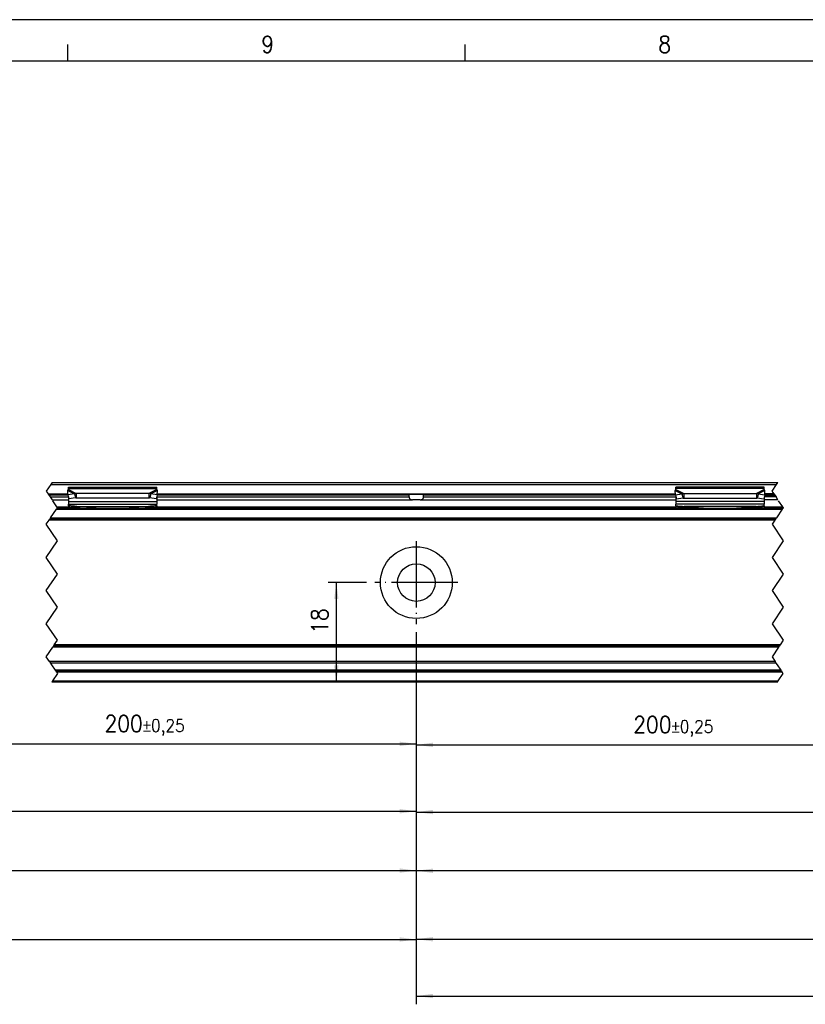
# Model space of a CAD drawing. Header units: millimetres. Extents: x -418 to 2750, y -1084 to 1393.
# Tile 20 of 74: x -20 to 75, y 325 to 443. Entities that reach past the tile are written whole.
import ezdxf

# ---------------------------------------------------------------- set-up
doc = ezdxf.new("R2010")
doc.units = ezdxf.units.MM
doc.linetypes.add('DOT_CENTER', pattern=[14, 12, -1, 0, -1])
doc.layers.add('1', color=7, linetype='Continuous')
doc.styles.add('CONVERTER_12', font='txt.shx', dxfattribs={"width": 0.9})
doc.dimstyles.new('ME10_DIM_33', dxfattribs={"dimtxt": 3, "dimasz": 3, "dimexe": 1.5, "dimexo": 1.5, "dimgap": 1.5, "dimtad": 1, "dimdsep": 46, "dimtxsty": 'CONVERTER_12', "dimsah": 1, "dimcen": 0.09, "dimclrd": 2, "dimclre": 2, "dimclrt": 2, "dimadec": 0, "dimazin": 0, "dimtol": 1, "dimtp": 0.25, "dimtm": 0.25, "dimtfac": 0.75, "dimtdec": 0, "dimtix": 1, "dimtmove": 0, "dimatfit": 3, "dimfxl": 1, "dimtolj": 1, "dimtzin": 0, "dimarcsym": 0})
doc.dimstyles.new('ME10_DIM_34', dxfattribs={"dimtxt": 3, "dimasz": 3, "dimexe": 1.5, "dimexo": 1.5, "dimgap": 1.5, "dimtad": 1, "dimdsep": 46, "dimtxsty": 'CONVERTER_12', "dimsah": 1, "dimcen": 0.09, "dimclrd": 2, "dimclre": 2, "dimclrt": 2, "dimadec": 0, "dimazin": 0, "dimtol": 1, "dimtp": 0.25, "dimtm": 0.25, "dimtfac": 0.75, "dimtdec": 0, "dimtix": 1, "dimtmove": 0, "dimatfit": 3, "dimfxl": 1, "dimtolj": 1, "dimtzin": 0, "dimarcsym": 0})
doc.dimstyles.new('ME10_DIM_35', dxfattribs={"dimtxt": 3, "dimasz": 3, "dimexe": 1.5, "dimexo": 1.5, "dimgap": 1.5, "dimtad": 1, "dimdsep": 46, "dimtxsty": 'CONVERTER_12', "dimsah": 1, "dimcen": 0.09, "dimclrd": 2, "dimclre": 2, "dimclrt": 2, "dimadec": 0, "dimazin": 0, "dimtfac": 1, "dimtdec": 4, "dimtix": 1, "dimtmove": 0, "dimatfit": 3, "dimfxl": 1, "dimtolj": 1, "dimtzin": 0, "dimarcsym": 0})
doc.dimstyles.new('ME10_DIM_36', dxfattribs={"dimtxt": 3, "dimasz": 3, "dimexe": 1.5, "dimexo": 1.5, "dimgap": 1.5, "dimtad": 1, "dimdsep": 46, "dimtxsty": 'CONVERTER_12', "dimsah": 1, "dimcen": 0.09, "dimclrd": 2, "dimclre": 2, "dimclrt": 2, "dimadec": 0, "dimazin": 0, "dimtol": 1, "dimtp": 0.25, "dimtm": 0.25, "dimtfac": 0.75, "dimtdec": 0, "dimtix": 1, "dimtmove": 0, "dimatfit": 3, "dimfxl": 1, "dimtolj": 1, "dimtzin": 0, "dimarcsym": 0})
doc.dimstyles.new('ME10_DIM_37', dxfattribs={"dimtxt": 3, "dimasz": 3, "dimexe": 1.5, "dimexo": 1.5, "dimgap": 1.5, "dimtad": 1, "dimdsep": 46, "dimtxsty": 'CONVERTER_12', "dimsah": 1, "dimcen": 0.09, "dimclrd": 2, "dimclre": 2, "dimclrt": 2, "dimadec": 0, "dimazin": 0, "dimtol": 1, "dimtp": 0.25, "dimtm": 0.25, "dimtfac": 0.75, "dimtdec": 0, "dimtix": 1, "dimtmove": 0, "dimatfit": 3, "dimfxl": 1, "dimtolj": 1, "dimtzin": 0, "dimarcsym": 0})
doc.dimstyles.new('ME10_DIM_38', dxfattribs={"dimtxt": 3, "dimasz": 3, "dimexe": 1.5, "dimexo": 1.5, "dimgap": 1.5, "dimtad": 1, "dimdsep": 46, "dimtxsty": 'CONVERTER_12', "dimsah": 1, "dimcen": 0.09, "dimclrd": 2, "dimclre": 2, "dimclrt": 2, "dimadec": 0, "dimazin": 0, "dimtol": 1, "dimtp": 0.25, "dimtm": 0.25, "dimtfac": 0.75, "dimtdec": 0, "dimtix": 1, "dimtmove": 0, "dimatfit": 3, "dimfxl": 1, "dimtolj": 1, "dimtzin": 0, "dimarcsym": 0})
doc.dimstyles.new('ME10_DIM_39', dxfattribs={"dimtxt": 3, "dimasz": 3, "dimexe": 1.5, "dimexo": 1.5, "dimgap": 1.5, "dimtad": 1, "dimdsep": 46, "dimtxsty": 'CONVERTER_12', "dimsah": 1, "dimcen": 0.09, "dimclrd": 2, "dimclre": 2, "dimclrt": 2, "dimadec": 0, "dimazin": 0, "dimtol": 1, "dimtp": 0.25, "dimtm": 0.25, "dimtfac": 0.75, "dimtdec": 0, "dimtix": 1, "dimtmove": 0, "dimatfit": 3, "dimfxl": 1, "dimtolj": 1, "dimtzin": 0, "dimarcsym": 0})
doc.dimstyles.new('ME10_DIM_43', dxfattribs={"dimtxt": 3, "dimasz": 3, "dimexe": 1.5, "dimexo": 1.5, "dimgap": 1.5, "dimtad": 1, "dimdsep": 46, "dimtxsty": 'CONVERTER_12', "dimsah": 1, "dimcen": 0.09, "dimclrd": 2, "dimclre": 2, "dimclrt": 2, "dimadec": 0, "dimazin": 0, "dimtol": 1, "dimtp": 0.25, "dimtm": 0.25, "dimtfac": 0.75, "dimtdec": 0, "dimtix": 1, "dimtmove": 0, "dimatfit": 3, "dimfxl": 1, "dimtolj": 1, "dimtzin": 0, "dimarcsym": 0})
doc.dimstyles.new('ME10_DIM_44', dxfattribs={"dimtxt": 3, "dimasz": 3, "dimexe": 1.5, "dimexo": 1.5, "dimgap": 1.5, "dimtad": 1, "dimdsep": 46, "dimtxsty": 'CONVERTER_12', "dimsah": 1, "dimcen": 0.09, "dimclrd": 2, "dimclre": 2, "dimclrt": 2, "dimadec": 0, "dimazin": 0, "dimtol": 1, "dimtp": 0.25, "dimtm": 0.25, "dimtfac": 0.75, "dimtdec": 0, "dimtix": 1, "dimtmove": 0, "dimatfit": 3, "dimfxl": 1, "dimtolj": 1, "dimtzin": 0, "dimarcsym": 0})
doc.dimstyles.new('ME10_DIM_45', dxfattribs={"dimtxt": 3, "dimasz": 3, "dimexe": 1.5, "dimexo": 1.5, "dimgap": 1.5, "dimtad": 1, "dimdsep": 46, "dimtxsty": 'CONVERTER_12', "dimsah": 1, "dimcen": 0.09, "dimclrd": 2, "dimclre": 2, "dimclrt": 2, "dimadec": 0, "dimazin": 0, "dimtol": 1, "dimtp": 0.25, "dimtm": 0.25, "dimtfac": 0.75, "dimtdec": 0, "dimtix": 1, "dimtmove": 0, "dimatfit": 3, "dimfxl": 1, "dimtolj": 1, "dimtzin": 0, "dimarcsym": 0})

# ---------------------------------------------------------------- blocks, each defined once
blk = doc.blocks.new('SOPORTE_SV2__26', base_point=(-493.09, 545.35))
at = {"color": 2, "linetype": 'DOT_CENTER'}
for p, q in [((-24.79, 581.1), (-25.59, 579.9)), ((-24.55, 581.45), (-24.79, 581.1)), ((105.85, 579.9), (106.65, 581.1)), ((106.65, 581.1), (106.88, 581.45)), ((-25.59, 579.9), (-25.25, 579.4)), ((-25.25, 579.4), (-25.22, 579.35)), ((-25.09, 579.15), (-25.22, 579.35)), ((106.19, 579.4), (105.85, 579.9)), ((106.22, 579.35), (106.19, 579.4)), ((106.22, 579.35), (106.35, 579.15)), ((-25.09, 579.15), (-24.89, 578.85)), ((-24.89, 578.85), (-24.55, 578.35)), ((-23.69, 577.05), (-24.42, 578.15)), ((106.35, 579.15), (106.55, 578.85)), ((106.88, 578.35), (106.55, 578.85)), ((107.75, 577.05), (107.02, 578.15)), ((-24.82, 575.05), (-23.75, 576.65)), ((-23.62, 576.85), (-23.75, 576.65)), ((-23.59, 576.9), (-23.69, 577.05)), ((-23.62, 576.85), (-23.59, 576.9)), ((107.68, 576.65), (106.62, 575.05)), ((107.68, 576.65), (107.82, 576.85)), ((107.75, 577.05), (107.85, 576.9)), ((107.85, 576.9), (107.82, 576.85)), ((-25.59, 573.9), (-25.09, 574.65)), ((-25.09, 574.65), (-24.95, 574.85)), ((-24.82, 575.05), (-24.95, 574.85)), ((106.35, 574.65), (105.85, 573.9)), ((106.48, 574.85), (106.35, 574.65)), ((106.48, 574.85), (106.62, 575.05)), ((-23.59, 570.9), (-25.59, 573.9)), ((105.85, 573.9), (107.85, 570.9)), ((-25.59, 567.9), (-23.59, 570.9)), ((107.85, 570.9), (105.85, 567.9)), ((-23.59, 564.9), (-25.59, 567.9)), ((105.85, 567.9), (107.85, 564.9)), ((-25.59, 561.9), (-23.59, 564.9)), ((107.85, 564.9), (105.85, 561.9)), ((-23.59, 558.9), (-25.59, 561.9)), ((105.85, 561.9), (107.85, 558.9)), ((-25.59, 555.9), (-23.59, 558.9)), ((107.85, 558.9), (105.85, 555.9)), ((-23.59, 552.9), (-25.59, 555.9)), ((105.85, 555.9), (107.85, 552.9)), ((-24.15, 552.05), (-23.59, 552.9)), ((107.85, 552.9), (107.28, 552.05)), ((-25.59, 549.9), (-24.42, 551.65)), ((-24.29, 551.85), (-24.42, 551.65)), ((-24.29, 551.85), (-24.15, 552.05)), ((107.02, 551.65), (105.85, 549.9)), ((107.02, 551.65), (107.15, 551.85)), ((107.28, 552.05), (107.15, 551.85)), ((-25.03, 549.07), (-25.59, 549.9)), ((-25.03, 549.07), (-24.84, 548.79)), ((105.85, 549.9), (106.41, 549.07)), ((106.59, 548.79), (106.41, 549.07)), ((-24.84, 548.79), (-24.63, 548.46)), ((-24.63, 548.46), (-23.97, 547.47)), ((-23.97, 547.47), (-23.89, 547.35)), ((-23.75, 547.15), (-23.89, 547.35)), ((106.81, 548.46), (106.59, 548.79)), ((107.47, 547.47), (106.81, 548.46)), ((107.55, 547.35), (107.47, 547.47)), ((107.55, 547.35), (107.68, 547.15)), ((-24.49, 545.55), (-24.62, 545.35)), ((-23.59, 546.9), (-24.49, 545.55)), ((-23.75, 547.15), (-23.59, 546.9)), ((106.82, 545.35), (106.95, 545.55)), ((106.95, 545.55), (107.85, 546.9)), ((107.85, 546.9), (107.68, 547.15))]:
    blk.add_line(p, q, dxfattribs=at)
at = {"color": 7, "linetype": 'Continuous'}
for p, q in [((-24.79, 581.1), (106.65, 581.1)), ((-24.55, 581.45), (106.88, 581.45)), ((-25.22, 579.35), (-21.68, 579.35)), ((-21.67, 579.23), (-21.69, 580.03)), ((-20.5, 579.41), (-21.67, 579.23)), ((-21.59, 580.41), (-21.59, 580.62)), ((-21.59, 580.62), (-5.59, 580.62)), ((-21.59, 580.23), (-21.59, 580.41)), ((-20.5, 579.41), (-20.39, 578.97)), ((-20.17, 579.5), (-20.17, 578.99)), ((-7, 579.5), (-20.17, 579.5)), ((-7, 579.5), (-7, 578.99)), ((-6.67, 579.41), (-6.78, 578.97)), ((-5.5, 579.23), (-6.67, 579.41)), ((-5.59, 580.41), (-5.59, 580.62)), ((-5.59, 580.23), (-5.59, 580.41)), ((-5.5, 579.23), (-5.48, 580.03)), ((-5.49, 579.35), (39.97, 579.35)), ((39.97, 579.35), (42.86, 579.35)), ((42.86, 579.35), (88.32, 579.35)), ((88.33, 579.23), (88.31, 580.03)), ((88.33, 579.23), (89.5, 579.41)), ((88.41, 580.41), (88.41, 580.62)), ((104.41, 580.62), (88.41, 580.62)), ((88.41, 580.23), (88.41, 580.41)), ((89.5, 579.41), (89.61, 578.97)), ((89.83, 579.5), (89.83, 578.99)), ((89.83, 579.5), (103, 579.5)), ((103, 579.5), (103, 578.99)), ((103.33, 579.41), (103.22, 578.97)), ((103.33, 579.41), (104.5, 579.23)), ((104.41, 580.41), (104.41, 580.62)), ((104.41, 580.23), (104.41, 580.41)), ((104.5, 579.23), (104.52, 580.03)), ((106.22, 579.35), (104.51, 579.35)), ((-24.55, 578.35), (-21.59, 578.35)), ((-21.67, 579.23), (-21.49, 578.5)), ((-21.59, 578.88), (-21.59, 578.01)), ((-21.59, 578.01), (-21.59, 577.52)), ((-21.59, 577.24), (-21.59, 577.52)), ((-21.59, 577.52), (-5.59, 577.52)), ((-20.32, 578.68), (-21.49, 578.5)), ((-20.39, 578.97), (-20.32, 578.68)), ((-20.17, 578.99), (-20.17, 578.65)), ((-7, 578.65), (-20.17, 578.65)), ((-7, 578.99), (-7, 578.65)), ((-6.78, 578.97), (-6.85, 578.68)), ((-5.68, 578.5), (-6.85, 578.68)), ((-5.5, 579.23), (-5.68, 578.5)), ((-5.59, 578.88), (-5.59, 578.01)), ((-5.59, 578.35), (40.73, 578.35)), ((-5.59, 578.01), (-5.59, 577.52)), ((-5.59, 577.24), (-5.59, 577.52)), ((40.1, 578.85), (40.1, 579.15)), ((42.1, 578.35), (40.73, 578.35)), ((42.1, 578.35), (88.41, 578.35)), ((42.73, 578.85), (42.73, 579.15)), ((88.33, 579.23), (88.51, 578.5)), ((88.41, 578.88), (88.41, 578.01)), ((88.41, 578.01), (88.41, 577.52)), ((88.41, 577.24), (88.41, 577.52)), ((104.41, 577.52), (88.41, 577.52)), ((88.51, 578.5), (89.68, 578.68)), ((89.61, 578.97), (89.68, 578.68)), ((89.83, 578.99), (89.83, 578.65)), ((89.83, 578.65), (103, 578.65)), ((103, 578.99), (103, 578.65)), ((103.22, 578.97), (103.15, 578.68)), ((103.15, 578.68), (104.32, 578.5)), ((104.5, 579.23), (104.32, 578.5)), ((104.41, 578.88), (104.41, 578.01)), ((106.88, 578.35), (104.41, 578.35)), ((104.41, 578.01), (104.41, 577.52)), ((104.41, 577.24), (104.41, 577.52)), ((-23.62, 576.85), (-18.82, 576.85)), ((-21.59, 577.24), (-21.59, 577.06)), ((-20.09, 577.02), (-20.09, 577.13)), ((-16.59, 576.86), (-20.09, 577.13)), ((-20.09, 576.95), (-18.82, 576.85)), ((-18.82, 576.85), (-8.35, 576.85)), ((-7.08, 577.13), (-10.59, 576.86)), ((-8.35, 576.85), (-7.08, 576.95)), ((-8.35, 576.85), (-5.59, 576.85)), ((-7.08, 577.13), (-7.08, 577.02)), ((-5.59, 577.24), (-5.59, 577.06)), ((-5.59, 577.06), (-5.59, 576.85)), ((-5.59, 576.85), (91.18, 576.85)), ((88.41, 577.24), (88.41, 577.06)), ((89.91, 577.13), (89.91, 577.02)), ((89.91, 577.13), (93.41, 576.86)), ((91.18, 576.85), (89.91, 576.95)), ((91.18, 576.85), (101.65, 576.85)), ((99.41, 576.86), (102.92, 577.13)), ((102.92, 576.95), (101.65, 576.85)), ((101.65, 576.85), (107.82, 576.85)), ((102.92, 577.02), (102.92, 577.13)), ((104.41, 577.24), (104.41, 577.06)), ((-24.95, 574.85), (106.48, 574.85)), ((107.15, 551.85), (-24.29, 551.85)), ((106.41, 549.07), (-25.03, 549.07)), ((107.55, 547.35), (-23.89, 547.35)), ((106.82, 545.35), (-24.62, 545.35))]:
    blk.add_line(p, q, dxfattribs=at)
at = {"color": 3, "linetype": 'Continuous'}
for p, q in [((-25.25, 579.4), (-21.68, 579.4)), ((-21.69, 580.03), (-20.5, 579.41)), ((-21.59, 580.41), (-5.59, 580.41)), ((-21.59, 580.23), (-20.17, 579.5)), ((-5.59, 580.23), (-7, 579.5)), ((-5.48, 580.03), (-6.67, 579.41)), ((-5.49, 579.4), (88.32, 579.4)), ((88.31, 580.03), (89.5, 579.41)), ((104.41, 580.41), (88.41, 580.41)), ((88.41, 580.23), (89.83, 579.5)), ((104.41, 580.23), (103, 579.5)), ((104.52, 580.03), (103.33, 579.41)), ((106.19, 579.4), (104.51, 579.4)), ((-21.65, 579.15), (-25.09, 579.15)), ((-24.89, 578.85), (-21.59, 578.85)), ((-21.59, 578.01), (-5.59, 578.01)), ((-5.59, 578.85), (40.1, 578.85)), ((40.1, 579.15), (-5.52, 579.15)), ((88.35, 579.15), (42.73, 579.15)), ((42.73, 578.85), (88.41, 578.85)), ((104.41, 578.01), (88.41, 578.01)), ((106.55, 578.85), (104.41, 578.85)), ((104.48, 579.15), (106.35, 579.15)), ((-23.75, 576.65), (107.68, 576.65)), ((-23.69, 577.05), (-21.5, 577.05)), ((-20.09, 577.13), (-7.08, 577.13)), ((-20.09, 576.95), (-20.09, 577.02)), ((-7.08, 577.02), (-7.08, 576.95)), ((-5.59, 577.05), (88.5, 577.05)), ((102.92, 577.13), (89.91, 577.13)), ((89.91, 577.02), (89.91, 576.95)), ((102.92, 576.95), (102.92, 577.02)), ((104.33, 577.05), (107.75, 577.05)), ((106.35, 574.65), (-25.09, 574.65)), ((-24.82, 575.05), (106.62, 575.05)), ((107.02, 551.65), (-24.42, 551.65)), ((107.28, 552.05), (-24.15, 552.05)), ((106.59, 548.79), (-24.84, 548.79)), ((107.47, 547.47), (-23.97, 547.47)), ((-24.49, 545.55), (106.95, 545.55)), ((107.68, 547.15), (-23.75, 547.15))]:
    blk.add_line(p, q, dxfattribs=at)
at = {"color": 7, "linetype": 'Continuous'}
for radius in [6.5, 3.4]:
    blk.add_circle((41.41, 563.35), radius, dxfattribs=at)
for points, knots in [([(-21.69, 580.03), (-21.68, 580.05), (-21.67, 580.09), (-21.64, 580.14), (-21.61, 580.19), (-21.59, 580.22), (-21.59, 580.23)], [0, 0, 0, 0, 0.0669463, 0.1234866, 0.179919, 0.233329, 0.233329, 0.233329, 0.233329]), ([(-20.17, 579.5), (-20.2, 579.5), (-20.25, 579.49), (-20.34, 579.46), (-20.42, 579.44), (-20.47, 579.42), (-20.5, 579.41)], [0, 0, 0, 0, 0.0849289, 0.1704941, 0.256711, 0.3435204, 0.3435204, 0.3435204, 0.3435204]), ([(-6.67, 579.41), (-6.7, 579.42), (-6.75, 579.44), (-6.83, 579.46), (-6.92, 579.49), (-6.97, 579.5), (-7, 579.5)], [0, 0, 0, 0, 0.0868093, 0.1730263, 0.2625573, 0.3435203, 0.3435203, 0.3435203, 0.3435203]), ([(-5.48, 580.03), (-5.49, 580.05), (-5.5, 580.09), (-5.53, 580.14), (-5.56, 580.19), (-5.58, 580.22), (-5.59, 580.23)], [0, 0, 0, 0, 0.0669463, 0.1234866, 0.1837172, 0.233329, 0.233329, 0.233329, 0.233329]), ([(40.1, 579.15), (40.1, 579.15), (40.1, 579.15), (40.1, 579.16), (40.1, 579.18), (40.1, 579.2), (40.09, 579.21), (40.09, 579.23), (40.08, 579.25), (40.07, 579.27), (40.07, 579.28), (40.06, 579.3), (40.05, 579.31), (40.04, 579.32), (40.03, 579.33), (40.01, 579.34), (40, 579.34), (39.99, 579.35), (39.98, 579.35), (39.98, 579.35), (39.97, 579.35)], [0, 0, 0, 0, 0.0031337, 0.0063371, 0.0261833, 0.0458191, 0.065033, 0.0838028, 0.103078, 0.1217136, 0.1392534, 0.1561043, 0.1733455, 0.1868308, 0.2007283, 0.2139559, 0.2274729, 0.2379406, 0.2499264, 0.259509, 0.259509, 0.259509, 0.259509]), ([(42.86, 579.35), (42.85, 579.35), (42.84, 579.35), (42.82, 579.34), (42.8, 579.33), (42.79, 579.32), (42.78, 579.31), (42.77, 579.3), (42.76, 579.28), (42.75, 579.27), (42.75, 579.25), (42.74, 579.23), (42.74, 579.21), (42.73, 579.19), (42.73, 579.18), (42.73, 579.16), (42.73, 579.15), (42.73, 579.15), (42.73, 579.15)], [0, 0, 0, 0, 0.0218348, 0.045441, 0.0600065, 0.0725656, 0.0892439, 0.1032918, 0.1201427, 0.1376825, 0.1583697, 0.175593, 0.1943628, 0.2135767, 0.2347911, 0.2530585, 0.2561727, 0.2593956, 0.2593956, 0.2593956, 0.2593956]), ([(88.31, 580.03), (88.31, 580.04), (88.33, 580.08), (88.36, 580.13), (88.39, 580.19), (88.4, 580.22), (88.41, 580.23)], [0, 0, 0, 0, 0.0583422, 0.1234865, 0.1753748, 0.2333287, 0.2333287, 0.2333287, 0.2333287]), ([(89.5, 579.41), (89.53, 579.42), (89.58, 579.44), (89.66, 579.46), (89.75, 579.49), (89.8, 579.5), (89.83, 579.5)], [0, 0, 0, 0, 0.0868093, 0.1730263, 0.2625573, 0.3435203, 0.3435203, 0.3435203, 0.3435203]), ([(103, 579.5), (103.03, 579.5), (103.08, 579.49), (103.17, 579.46), (103.25, 579.44), (103.3, 579.42), (103.33, 579.41)], [0, 0, 0, 0, 0.0849289, 0.1704941, 0.256711, 0.3435204, 0.3435204, 0.3435204, 0.3435204]), ([(104.52, 580.03), (104.52, 580.04), (104.5, 580.08), (104.47, 580.13), (104.44, 580.19), (104.43, 580.22), (104.41, 580.23)], [0, 0, 0, 0, 0.0583422, 0.1234865, 0.1753748, 0.2333287, 0.2333287, 0.2333287, 0.2333287]), ([(-20.17, 578.65), (-20.18, 578.65), (-20.21, 578.65), (-20.24, 578.66), (-20.28, 578.67), (-20.31, 578.68), (-20.32, 578.68)], [0, 0, 0, 0, 0.0383658, 0.0760959, 0.1140041, 0.1512902, 0.1512902, 0.1512902, 0.1512902]), ([(-6.85, 578.68), (-6.86, 578.68), (-6.89, 578.67), (-6.93, 578.66), (-6.96, 578.65), (-6.99, 578.65), (-7, 578.65)], [0, 0, 0, 0, 0.0372861, 0.0751943, 0.1129244, 0.1512902, 0.1512902, 0.1512902, 0.1512902]), ([(40.1, 578.85), (40.1, 578.83), (40.1, 578.78), (40.11, 578.72), (40.13, 578.68), (40.14, 578.65), (40.15, 578.62), (40.16, 578.58), (40.19, 578.54), (40.22, 578.5), (40.26, 578.47), (40.31, 578.43), (40.39, 578.39), (40.5, 578.36), (40.61, 578.35), (40.69, 578.35), (40.73, 578.35)], [0, 0, 0, 0, 0.0693061, 0.1388291, 0.174748, 0.2053756, 0.2391043, 0.2686381, 0.3257482, 0.3746032, 0.4257585, 0.4743874, 0.5784446, 0.6876622, 0.7990236, 0.9187292, 0.9187292, 0.9187292, 0.9187292]), ([(42.1, 578.35), (42.14, 578.35), (42.22, 578.35), (42.33, 578.36), (42.44, 578.39), (42.52, 578.43), (42.57, 578.47), (42.61, 578.5), (42.64, 578.54), (42.67, 578.58), (42.68, 578.62), (42.69, 578.65), (42.7, 578.68), (42.71, 578.71), (42.72, 578.75), (42.72, 578.78), (42.73, 578.82), (42.73, 578.84), (42.73, 578.85)], [0, 0, 0, 0, 0.1197056, 0.231067, 0.3402846, 0.4443418, 0.4929708, 0.544126, 0.5929811, 0.6500912, 0.679625, 0.7133536, 0.7468102, 0.7799002, 0.8143563, 0.8487032, 0.8864278, 0.9187823, 0.9187823, 0.9187823, 0.9187823]), ([(89.68, 578.68), (89.69, 578.68), (89.72, 578.67), (89.76, 578.66), (89.79, 578.65), (89.82, 578.65), (89.83, 578.65)], [0, 0, 0, 0, 0.0372861, 0.0751943, 0.1129244, 0.1512902, 0.1512902, 0.1512902, 0.1512902]), ([(103, 578.65), (103.01, 578.65), (103.04, 578.65), (103.07, 578.66), (103.11, 578.67), (103.14, 578.68), (103.15, 578.68)], [0, 0, 0, 0, 0.0383658, 0.0760959, 0.1140041, 0.1512902, 0.1512902, 0.1512902, 0.1512902]), ([(-20.09, 577.13), (-20.22, 577.14), (-20.47, 577.16), (-20.84, 577.19), (-21.21, 577.22), (-21.46, 577.23), (-21.59, 577.24)], [0, 0, 0, 0, 0.373701, 0.747543, 1.121146, 1.494893, 1.494893, 1.494893, 1.494893]), ([(-21.59, 577.06), (-21.46, 577.05), (-21.21, 577.03), (-20.84, 577), (-20.47, 576.98), (-20.22, 576.96), (-20.09, 576.95)], [0, 0, 0, 0, 0.373698, 0.747255, 1.121052, 1.494694, 1.494694, 1.494694, 1.494694]), ([(-5.59, 577.24), (-5.71, 577.23), (-5.96, 577.22), (-6.33, 577.19), (-6.7, 577.16), (-6.95, 577.14), (-7.08, 577.13)], [0, 0, 0, 0, 0.373742, 0.74735, 1.121192, 1.494893, 1.494893, 1.494893, 1.494893]), ([(-7.08, 576.95), (-6.95, 576.96), (-6.7, 576.98), (-6.33, 577), (-5.96, 577.03), (-5.71, 577.05), (-5.59, 577.06)], [0, 0, 0, 0, 0.373648, 0.747439, 1.120997, 1.494694, 1.494694, 1.494694, 1.494694]), ([(88.41, 577.24), (88.54, 577.23), (88.79, 577.22), (89.16, 577.19), (89.53, 577.16), (89.78, 577.14), (89.91, 577.13)], [0, 0, 0, 0, 0.373743, 0.74735, 1.121197, 1.494893, 1.494893, 1.494893, 1.494893]), ([(89.91, 576.95), (89.78, 576.96), (89.53, 576.98), (89.16, 577), (88.79, 577.03), (88.54, 577.05), (88.41, 577.06)], [0, 0, 0, 0, 0.373647, 0.747439, 1.120998, 1.494694, 1.494694, 1.494694, 1.494694]), ([(102.92, 577.13), (103.05, 577.14), (103.3, 577.16), (103.67, 577.19), (104.04, 577.22), (104.29, 577.23), (104.41, 577.24)], [0, 0, 0, 0, 0.373696, 0.747543, 1.121146, 1.494893, 1.494893, 1.494893, 1.494893]), ([(104.41, 577.06), (104.29, 577.05), (104.04, 577.03), (103.67, 577), (103.3, 576.98), (103.05, 576.96), (102.92, 576.95)], [0, 0, 0, 0, 0.373703, 0.747255, 1.121053, 1.494694, 1.494694, 1.494694, 1.494694])]:
    blk.add_open_spline(points, degree=3, knots=knots, dxfattribs=at)
at = {"layer": '1', "color": 2, "linetype": 'DOT_CENTER'}
for p, q in [((41.41, 570.85), (41.41, 555.85)), ((48.91, 563.35), (33.91, 563.35))]:
    blk.add_line(p, q, dxfattribs=at)
blk = doc.blocks.new('*D97')
at = {"layer": '1', "color": 2, "linetype": 'Continuous'}
for p, q in [((41.41, 554.35), (41.41, 509.68)), ((320.41, 551.1), (320.41, 509.68)), ((320.41, 511.18), (41.41, 511.18))]:
    blk.add_line(p, q, dxfattribs=at)
at = {"layer": '1', "color": 2}
for points in [[(44.41, 511.57), (44.41, 510.78), (41.41, 511.18)], [(317.41, 510.78), (317.41, 511.57), (320.41, 511.18)]]:
    blk.add_solid(points, dxfattribs=at)
at = {"layer": '1', "color": 2, "insert": (169.69, 512.68), "char_height": 3, "attachment_point": 7, "rotation": 0.0001, "line_spacing_factor": 0.60024, "style": 'CONVERTER_12'}
blk.add_mtext('\\C2;\\C2;\\C2;600\\C2;\\H2.25;{\\Fgdt;`}0,25\\C2;', dxfattribs=at)
blk = doc.blocks.new('*D98')
at = {"layer": '1', "color": 2, "linetype": 'Continuous'}
for p, q in [((41.41, 554.35), (41.41, 532.65)), ((-49.59, 551.1), (-49.59, 532.65)), ((-49.59, 534.15), (41.41, 534.15))]:
    blk.add_line(p, q, dxfattribs=at)
at = {"layer": '1', "color": 2}
for points in [[(-46.59, 534.55), (-46.59, 533.76), (-49.59, 534.15)], [(38.41, 533.76), (38.41, 534.55), (41.41, 534.15)]]:
    blk.add_solid(points, dxfattribs=at)
at = {"layer": '1', "color": 2, "insert": (-15.05, 535.65), "char_height": 3, "attachment_point": 7, "rotation": 0.0001, "line_spacing_factor": 0.60024, "style": 'CONVERTER_12'}
blk.add_mtext('\\C2;\\C2;\\C2;200\\C2;\\H2.25;{\\Fgdt;`}0,25\\C2;', dxfattribs=at)
blk = doc.blocks.new('*D99')
at = {"layer": '1', "color": 2, "linetype": 'Continuous'}
for p, q in [((32.41, 563.35), (25.43, 563.35)), ((26.93, 563.35), (26.93, 545.35)), ((105.32, 545.35), (25.43, 545.35))]:
    blk.add_line(p, q, dxfattribs=at)
at = {"layer": '1', "color": 2}
for points in [[(27.33, 560.35), (26.54, 560.35), (26.93, 563.35)], [(26.54, 548.35), (27.33, 548.35), (26.93, 545.35)]]:
    blk.add_solid(points, dxfattribs=at)
at = {"layer": '1', "color": 2, "insert": (25.43, 554.08), "char_height": 3, "attachment_point": 7, "rotation": 90, "line_spacing_factor": 0.60024, "style": 'CONVERTER_12'}
blk.add_mtext('18', dxfattribs=at)
blk = doc.blocks.new('*D100')
at = {"layer": '1', "color": 2, "linetype": 'Continuous'}
for p, q in [((41.41, 554.35), (41.41, 487)), ((524.41, 550.85), (524.41, 487)), ((41.41, 488.5), (524.41, 488.5))]:
    blk.add_line(p, q, dxfattribs=at)
at = {"layer": '1', "color": 2}
for points in [[(44.41, 488.9), (44.41, 488.11), (41.41, 488.5)], [(521.41, 488.11), (521.41, 488.9), (524.41, 488.5)]]:
    blk.add_solid(points, dxfattribs=at)
at = {"layer": '1', "color": 2, "insert": (282.11, 490.3), "char_height": 3, "attachment_point": 7, "rotation": 0.0001, "line_spacing_factor": 0.60024, "style": 'CONVERTER_12'}
blk.add_mtext('\\C2;\\C2;\\C2;1035\\C2;\\H2.25;{\\Fgdt;`}0,25\\C2;[CM/2+15]', dxfattribs=at)
blk = doc.blocks.new('*D101')
at = {"layer": '1', "color": 2, "linetype": 'Continuous'}
for p, q in [((41.41, 554.35), (41.41, 520.46)), ((-140.59, 551.1), (-140.59, 520.46)), ((-140.59, 521.96), (41.41, 521.96))]:
    blk.add_line(p, q, dxfattribs=at)
at = {"layer": '1', "color": 2}
for points in [[(-137.59, 522.35), (-137.59, 521.56), (-140.59, 521.96)], [(38.41, 521.56), (38.41, 522.35), (41.41, 521.96)]]:
    blk.add_solid(points, dxfattribs=at)
at = {"layer": '1', "color": 2, "insert": (-57.82, 523.46), "char_height": 3, "attachment_point": 7, "rotation": 0.0001, "line_spacing_factor": 0.60024, "style": 'CONVERTER_12'}
blk.add_mtext('\\C2;\\C2;\\C2;400\\C2;\\H2.25;{\\Fgdt;`}0,25\\C2;', dxfattribs=at)
blk = doc.blocks.new('*D102')
at = {"layer": '1', "color": 2, "linetype": 'Continuous'}
for p, q in [((41.41, 554.35), (41.41, 532.47)), ((133.41, 551.1), (133.41, 532.47)), ((41.41, 533.97), (133.41, 533.97))]:
    blk.add_line(p, q, dxfattribs=at)
at = {"layer": '1', "color": 2}
for points in [[(44.41, 534.37), (44.41, 533.58), (41.41, 533.97)], [(130.41, 533.58), (130.41, 534.37), (133.41, 533.97)]]:
    blk.add_solid(points, dxfattribs=at)
at = {"layer": '1', "color": 2, "insert": (80.69, 535.47), "char_height": 3, "attachment_point": 7, "rotation": 0.0001, "line_spacing_factor": 0.60024, "style": 'CONVERTER_12'}
blk.add_mtext('\\C2;\\C2;\\C2;200\\C2;\\H2.25;{\\Fgdt;`}0,25\\C2;', dxfattribs=at)
blk = doc.blocks.new('*D103')
at = {"layer": '1', "color": 2, "linetype": 'Continuous'}
for p, q in [((41.41, 554.35), (41.41, 509.71)), ((-230.59, 550.85), (-230.59, 509.71)), ((-230.59, 511.21), (41.41, 511.21))]:
    blk.add_line(p, q, dxfattribs=at)
at = {"layer": '1', "color": 2}
for points in [[(-227.59, 511.61), (-227.59, 510.82), (-230.59, 511.21)], [(38.41, 510.82), (38.41, 511.61), (41.41, 511.21)]]:
    blk.add_solid(points, dxfattribs=at)
at = {"layer": '1', "color": 2, "insert": (-102.82, 512.71), "char_height": 3, "attachment_point": 7, "rotation": 0.0001, "line_spacing_factor": 0.60024, "style": 'CONVERTER_12'}
blk.add_mtext('\\C2;600\\C2;\\H2.25;{\\Fgdt;`}0,25', dxfattribs=at)
blk = doc.blocks.new('*D107')
at = {"layer": '1', "color": 2, "linetype": 'Continuous'}
for p, q in [((41.41, 554.35), (41.41, 497.24)), ((-321.59, 550.85), (-321.59, 497.24)), ((-321.59, 498.74), (41.41, 498.74))]:
    blk.add_line(p, q, dxfattribs=at)
at = {"layer": '1', "color": 2}
for points in [[(-318.59, 499.14), (-318.59, 498.35), (-321.59, 498.74)], [(38.41, 498.35), (38.41, 499.14), (41.41, 498.74)]]:
    blk.add_solid(points, dxfattribs=at)
at = {"layer": '1', "color": 2, "insert": (-159.31, 500.24), "char_height": 3, "attachment_point": 7, "rotation": 0.0001, "line_spacing_factor": 0.60024, "style": 'CONVERTER_12'}
blk.add_mtext('\\C2;800\\C2;\\H2.25;{\\Fgdt;`}0,25', dxfattribs=at)
blk = doc.blocks.new('*D108')
at = {"layer": '1', "color": 2, "linetype": 'Continuous'}
for p, q in [((41.41, 554.35), (41.41, 520.3)), ((225.41, 551.1), (225.41, 520.3)), ((41.41, 521.8), (225.41, 521.8))]:
    blk.add_line(p, q, dxfattribs=at)
at = {"layer": '1', "color": 2}
for points in [[(44.41, 522.2), (44.41, 521.41), (41.41, 521.8)], [(222.41, 521.41), (222.41, 522.2), (225.41, 521.8)]]:
    blk.add_solid(points, dxfattribs=at)
at = {"layer": '1', "color": 2, "insert": (119.5, 523.3), "char_height": 3, "attachment_point": 7, "rotation": 0.0001, "line_spacing_factor": 0.60024, "style": 'CONVERTER_12'}
blk.add_mtext('\\C2;\\C2;\\C2;400\\C2;\\H2.25;{\\Fgdt;`}0,25\\C2;', dxfattribs=at)
blk = doc.blocks.new('*D109')
at = {"layer": '1', "color": 2, "linetype": 'Continuous'}
for p, q in [((41.41, 554.35), (41.41, 497.29)), ((410.41, 550.85), (410.41, 497.29)), ((41.41, 498.79), (410.41, 498.79))]:
    blk.add_line(p, q, dxfattribs=at)
at = {"layer": '1', "color": 2}
for points in [[(44.41, 499.18), (44.41, 498.39), (41.41, 498.79)], [(407.41, 498.39), (407.41, 499.18), (410.41, 498.79)]]:
    blk.add_solid(points, dxfattribs=at)
at = {"layer": '1', "color": 2, "insert": (137.55, 500.29), "char_height": 3, "attachment_point": 7, "rotation": 0.0001, "line_spacing_factor": 0.60024, "style": 'CONVERTER_12'}
blk.add_mtext('\\C2;\\C2;\\C2;800\\C2;\\H2.25;{\\Fgdt;`}0,25\\C2;', dxfattribs=at)
blk = doc.blocks.new('_A1', base_point=(416.98, -145.5))
at = {"layer": '1', "color": 2, "linetype": 'Continuous'}
for p, q in [((421.98, 443.5), (-418.02, 443.5)), ((-14.5, 440.5), (-14.5, 438.5)), ((33.45, 440.5), (33.45, 438.5))]:
    blk.add_line(p, q, dxfattribs=at)
at = {"layer": '1', "color": 7, "linetype": 'Continuous'}
blk.add_line((416.98, 438.5), (-398.02, 438.5), dxfattribs=at)
at = {"layer": '1', "color": 2, "char_height": 2, "attachment_point": 4, "line_spacing_factor": 1.20048, "style": 'CONVERTER_12'}
for s, insert in [('9', (8.9, 440.52)), ('8', (56.83, 440.52))]:
    blk.add_mtext(s, dxfattribs=dict(at, insert=insert))
blk = doc.blocks.new('Front3', base_point=(-405.585, 563.4))
blk.add_blockref('SOPORTE_SV2__26', (-493.085, 545.35))
at = {"layer": '1'}
dim = blk.add_linear_dim(base=(26.93, 563.35), p1=(106.818, 545.35), p2=(33.915, 563.35), angle=90, dimstyle='ME10_DIM_35', dxfattribs=at)
dim.commit()
dim.dimension.update_dxf_attribs({"geometry": '*D99', "text_midpoint": (23.93, 555.885), "text_rotation": 90})
for base, p2, dimstyle, picture, middle in [((-321.585, 498.743), (-321.585, 552.35), 'ME10_DIM_43', '*D107', (-151.083, 501.743)), ((-230.585, 511.212), (-230.585, 552.35), 'ME10_DIM_39', '*D103', (-94.585, 514.212))]:
    dim = blk.add_linear_dim(base=base, p1=(41.415, 555.85), p2=p2, dimstyle=dimstyle, dxfattribs=at)
    dim.commit()
    dim.dimension.update_dxf_attribs({"geometry": picture, "text_midpoint": middle, "text_rotation": 0.00014})
for base, p1, p2, dimstyle, picture, middle in [((-140.585, 521.956), (41.415, 555.85), (-140.585, 552.6), 'ME10_DIM_37', '*D101', (-49.585, 524.956)), ((-49.585, 534.151), (41.415, 555.85), (-49.585, 552.6), 'ME10_DIM_34', '*D98', (-6.82, 537.151)), ((320.415, 511.176), (41.415, 555.85), (320.415, 552.6), 'ME10_DIM_33', '*D97', (177.923, 514.176)), ((41.415, 533.972), (133.415, 552.6), (41.415, 555.85), 'ME10_DIM_38', '*D102', (88.923, 536.972)), ((41.415, 521.802), (225.415, 552.6), (41.415, 555.85), 'ME10_DIM_44', '*D108', (127.728, 524.802)), ((41.415, 498.786), (410.415, 552.35), (41.415, 555.85), 'ME10_DIM_45', '*D109', (145.781, 501.786))]:
    dim = blk.add_linear_dim(base=base, p1=p1, p2=p2, dimstyle=dimstyle, override={"dimpost": '<>'}, dxfattribs=at)
    dim.commit()
    dim.dimension.update_dxf_attribs({"geometry": picture, "text_midpoint": middle, "text_rotation": 0.00014})
dim = blk.add_linear_dim(base=(41.415, 488.504), p1=(524.415, 552.35), p2=(41.415, 555.85), text='<>[CM/2+15]', dimstyle='ME10_DIM_36', override={"dimpost": '<>[CM/2+15]'}, dxfattribs=at)
dim.commit()
dim.dimension.update_dxf_attribs({"geometry": '*D100', "text_midpoint": (301.738, 491.804), "text_rotation": 0.00014})

msp = doc.modelspace()

# ---------------------------------------------------------------- block references
msp.add_blockref('_A1', (416.98, -145.5))
at = {"xscale": 0.66666666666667, "yscale": 0.66666666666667, "zscale": 0.66666666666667}
msp.add_blockref('Front3', (-270.39, 375.6), dxfattribs=at)

doc.saveas('drawing.dxf')
